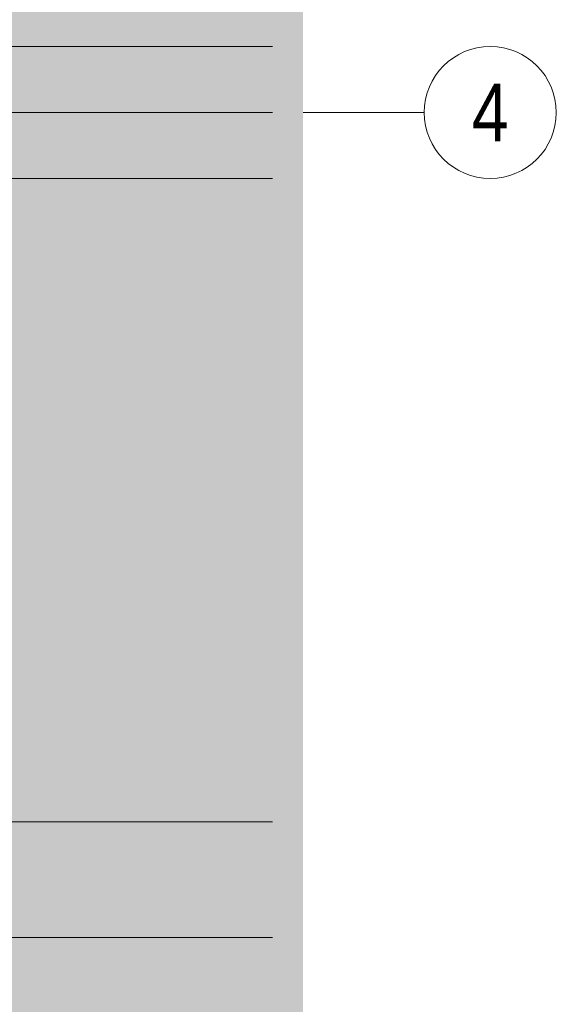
# Model space of a CAD drawing. Extents: x -620 to 300, y 62 to 1112.
# Tile 48 of 71: x 59 to 92, y 556 to 615. Entities that reach past the tile are written whole.
import ezdxf
from ezdxf.enums import TextEntityAlignment as Align
from ezdxf.lldxf.tags import DXFTag

# ---------------------------------------------------------------- set-up
doc = ezdxf.new("R2010")
doc.units = 0
doc.layers.get('0').update_dxf_attribs({"lineweight": 13})
for name, color, linetype, lineweight, true_color in [('30 -35 Decken- 1 Konstruktion-Träger- Stahlbeton', 7, 'grob-A06GA1998I', 13, 0x33aa00), ('70 -76 Bemaßung- 2 Allgemein', 7, 'Continuous', 5, 0x6666cc), ('iwb_Layout BA_Markierung', 7, 'Continuous', 9, 0xbadcdc), ('iwb_Schraffur_Unterzug', 7, 'Continuous', 5, 0xffffcc)]:
    doc.layers.add(name, color=color, linetype=linetype, lineweight=lineweight, true_color=true_color)
doc.layers.add('70 -71 Achsen- 1 Gebäudeachsen', color=7, linetype='STRICHPUNKT2-A06GA19A8I', lineweight=18)
doc.layers.add('iwb_Layout Achsbezeichung', color=7, linetype='Continuous', lineweight=13)
doc.styles.get("Standard").update_dxf_attribs({"font": 'ARIALN.TTF'})
tags = doc.linetypes.add('grob-A06GA1998I', pattern=[14, 3, -8, 3]).pattern_tags.tags
tags[8:9] = [DXFTag(74, 4), DXFTag(75, 0), DXFTag(340, '0'), DXFTag(46, 0.0), DXFTag(50, 0.0), DXFTag(44, 0.0), DXFTag(45, 0.0)]
tags[6:7] = [DXFTag(74, 4), DXFTag(75, 0), DXFTag(340, '0'), DXFTag(46, 0.0), DXFTag(50, 0.0), DXFTag(44, 0.0), DXFTag(45, 0.0)]
tags[4:5] = [DXFTag(74, 4), DXFTag(75, 0), DXFTag(340, '0'), DXFTag(46, 0.0), DXFTag(50, 0.0), DXFTag(44, 0.0), DXFTag(45, 0.0)]
tags = doc.linetypes.add('STRICHPUNKT2', pattern=[12.7, 6.35, -3.175, 0, -3.175]).pattern_tags.tags
tags[10:11] = [DXFTag(74, 4), DXFTag(75, 0), DXFTag(340, '0'), DXFTag(46, 0.0), DXFTag(50, 0.0), DXFTag(44, 0.0), DXFTag(45, 0.0)]
tags[8:9] = [DXFTag(74, 4), DXFTag(75, 0), DXFTag(340, '0'), DXFTag(46, 0.0), DXFTag(50, 0.0), DXFTag(44, 0.0), DXFTag(45, 0.0)]
tags[6:7] = [DXFTag(74, 4), DXFTag(75, 0), DXFTag(340, '0'), DXFTag(46, 0.0), DXFTag(50, 0.0), DXFTag(44, 0.0), DXFTag(45, 0.0)]
tags[4:5] = [DXFTag(74, 4), DXFTag(75, 0), DXFTag(340, '0'), DXFTag(46, 0.0), DXFTag(50, 0.0), DXFTag(44, 0.0), DXFTag(45, 0.0)]
tags = doc.linetypes.add('STRICHPUNKT2-A06GA19A8I', pattern=[12.7, 6.35, -3.175, 0, -3.175]).pattern_tags.tags
tags[10:11] = [DXFTag(74, 4), DXFTag(75, 0), DXFTag(340, '0'), DXFTag(46, 0.0), DXFTag(50, 0.0), DXFTag(44, 0.0), DXFTag(45, 0.0)]
tags[8:9] = [DXFTag(74, 4), DXFTag(75, 0), DXFTag(340, '0'), DXFTag(46, 0.0), DXFTag(50, 0.0), DXFTag(44, 0.0), DXFTag(45, 0.0)]
tags[6:7] = [DXFTag(74, 4), DXFTag(75, 0), DXFTag(340, '0'), DXFTag(46, 0.0), DXFTag(50, 0.0), DXFTag(44, 0.0), DXFTag(45, 0.0)]
tags[4:5] = [DXFTag(74, 4), DXFTag(75, 0), DXFTag(340, '0'), DXFTag(46, 0.0), DXFTag(50, 0.0), DXFTag(44, 0.0), DXFTag(45, 0.0)]

# ---------------------------------------------------------------- blocks, each defined once
blk = doc.blocks.new('Polygon-A06GA1938I')
at = {"color": 0, "linetype": 'ByBlock', "lineweight": -2, "ltscale": 0.13}
blk.add_solid([(41.663, 86.61), (41.495, 1083.814), (76.501, 86.518), (76.501, 1083.814)], dxfattribs=at)
blk = doc.blocks.new('Referenz-A06GA19C8I')
at = {"layer": '30 -35 Decken- 1 Konstruktion-Träger- Stahlbeton', "color": 0, "lineweight": -2}
for p, q in [((74.639, 613.614), (42.824, 613.614)), ((74.639, 605.614), (42.824, 605.614))]:
    blk.add_line(p, q, dxfattribs=at)
at = {"layer": '70 -71 Achsen- 1 Gebäudeachsen', "color": 0, "linetype": 'STRICHPUNKT2-A06GA19A8I', "lineweight": -2, "ltscale": 0.13}
blk.add_line((-539.606, 609.614), (74.639, 609.614), dxfattribs=at)
at = {"layer": '70 -76 Bemaßung- 2 Allgemein', "color": 0, "linetype": 'Continuous', "lineweight": -2, "ltscale": 0.13}
for p, q in [((74.639, 566.614), (43.884, 566.614)), ((74.639, 559.614), (43.884, 559.614))]:
    blk.add_line(p, q, dxfattribs=at)
blk = doc.blocks.new('Referenz-A06GA19E8I')
at = {"layer": 'iwb_Schraffur_Unterzug', "linetype": 'Continuous', "ltscale": 0.13}
for points in [[(-539.606, 613.614), (74.639, 613.614), (74.639, 609.468)], [(-539.606, 613.614), (74.639, 609.468), (-539.606, 611.96)], [(-539.606, 611.96), (74.639, 609.468), (74.639, 605.614)], [(-539.606, 611.96), (74.639, 605.614), (-539.606, 605.614)]]:
    blk.add_solid(points, dxfattribs=at)

msp = doc.modelspace()

# ---------------------------------------------------------------- linework, layer by layer
at = {"layer": 'iwb_Layout Achsbezeichung', "linetype": 'STRICHPUNKT2', "lineweight": 13, "ltscale": 0.39}
msp.add_line((76.501, 609.614), (83.837, 609.614), dxfattribs=at)
at = {"layer": 'iwb_Layout Achsbezeichung', "ltscale": 0.39, "extrusion": (0, 0, -1)}
msp.add_circle((-87.837, 609.614), 4, dxfattribs=at)

# ---------------------------------------------------------------- block references
at = {"color": 8, "lineweight": 13, "ltscale": 0.13, "true_color": 0x808080}
msp.add_blockref('Referenz-A06GA19C8I', (0, 0), dxfattribs=at)
at = {"color": 8, "lineweight": 25, "ltscale": 0.25, "true_color": 0x808080}
msp.add_blockref('Referenz-A06GA19E8I', (0, 0), dxfattribs=at)
at = {"layer": 'iwb_Layout BA_Markierung', "ltscale": 0.13}
msp.add_blockref('Polygon-A06GA1938I', (0, 0), dxfattribs=at)

# ---------------------------------------------------------------- texts
at = {"layer": 'iwb_Layout Achsbezeichung', "ltscale": 0.39}
msp.add_text('4', height=3.5, dxfattribs=at).set_placement((87.837, 609.614), align=Align.MIDDLE_CENTER)

doc.saveas('drawing.dxf')
